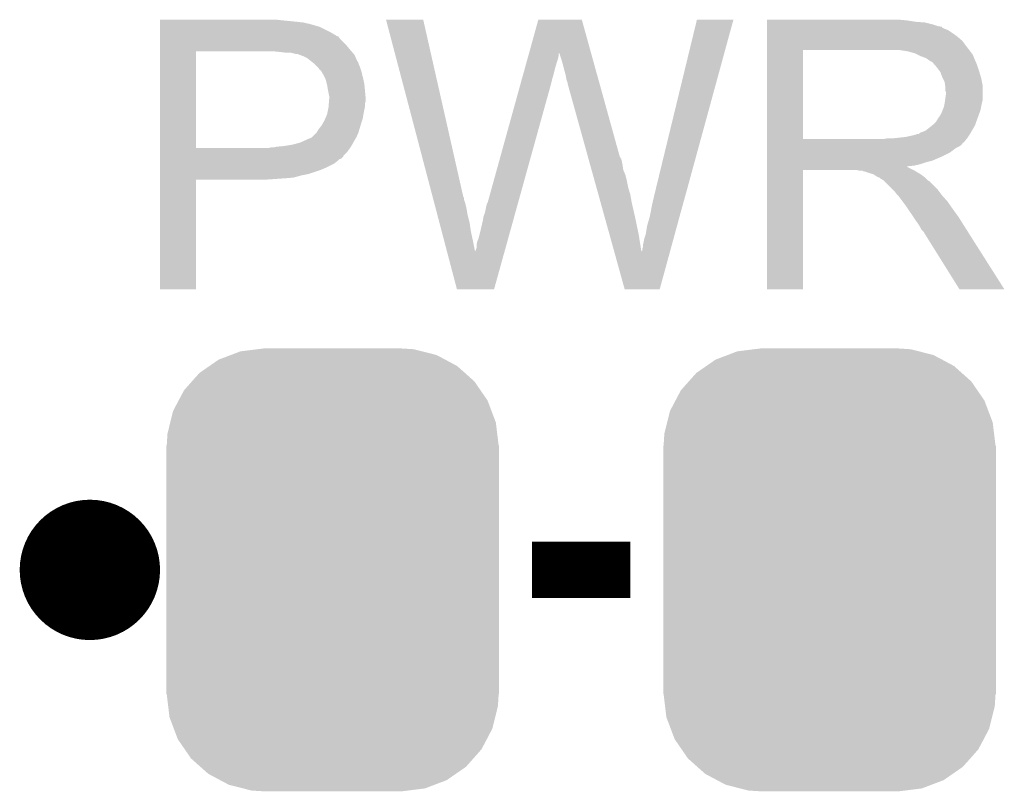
# Model space of a CAD drawing. Extents: x -0.05 to 0.95, y -0.15 to 2.1.
# Tile 8 of 28: x 0.46 to 0.6, y 0.03 to 0.14. Entities that reach past the tile are written whole.
import ezdxf

# ---------------------------------------------------------------- set-up
doc = ezdxf.new("R2010")
doc.units = 0
doc.layers.get('0').update_dxf_attribs({"linetype": 'CONTINUOUS'})
doc.layers.add('ENOCEAN_5_CLICK_V101_GTO', color=14, linetype='CONTINUOUS')
doc.layers.add('ENOCEAN_5_CLICK_V101_GTS', color=12, linetype='CONTINUOUS')

# ---------------------------------------------------------------- blocks, each defined once
blk = doc.blocks.new('CUSTOM_65')
for points in [[(-0.01451, 0.03062), (-0.01315, 0.03114), (0.01479, 0.03062), (0.01274, 0.03114)], [(-0.01315, 0.03114), (-0.01076, 0.03144), (0.01274, 0.03114), (0.01157, 0.03144)], [(-0.01076, 0.03144), (-0.00985, 0.03155), (0.01157, 0.03144), (0.00985, 0.03155)], [(-0.01755, 0.02906), (-0.01625, 0.02996), (0.01772, 0.02906), (0.01604, 0.02996)], [(-0.01625, 0.02996), (-0.01451, 0.03062), (0.01604, 0.02996), (0.01479, 0.03062)], [(-0.02007, 0.02685), (-0.01898, 0.02807), (0.0202, 0.02685), (0.01884, 0.02807)], [(-0.01898, 0.02807), (-0.01755, 0.02906), (0.01884, 0.02807), (0.01772, 0.02906)], [(-0.02119, 0.02558), (-0.02007, 0.02685), (0.02107, 0.02558), (0.0202, 0.02685)], [(-0.02197, 0.02411), (-0.02119, 0.02558), (0.02208, 0.02411), (0.02107, 0.02558)], [(-0.02274, 0.02264), (-0.02197, 0.02411), (0.02263, 0.02264), (0.02208, 0.02411)], [(-0.02315, 0.021), (-0.02274, 0.02264), (0.02325, 0.021), (0.02263, 0.02264)], [(-0.02354, 0.01942), (-0.02315, 0.021), (0.02344, 0.01942), (0.02325, 0.021)], [(-0.02365, 0.0177), (-0.02354, 0.01942), (0.02365, 0.0177), (0.02344, 0.01942)], [(-0.0237, -0.0177), (-0.0237, 0.0177), (0.0237, -0.0177), (0.0237, 0.0177)], [(-0.02344, -0.01942), (-0.02365, -0.0177), (0.02354, -0.01942), (0.02365, -0.0177)], [(-0.02325, -0.021), (-0.02344, -0.01942), (0.02315, -0.021), (0.02354, -0.01942)], [(-0.02263, -0.02264), (-0.02325, -0.021), (0.02274, -0.02264), (0.02315, -0.021)], [(-0.02208, -0.02411), (-0.02263, -0.02264), (0.02197, -0.02411), (0.02274, -0.02264)], [(-0.02107, -0.02558), (-0.02208, -0.02411), (0.02119, -0.02558), (0.02197, -0.02411)], [(-0.0202, -0.02685), (-0.02107, -0.02558), (0.02007, -0.02685), (0.02119, -0.02558)], [(-0.01884, -0.02807), (-0.0202, -0.02685), (0.01898, -0.02807), (0.02007, -0.02685)], [(-0.01772, -0.02906), (-0.01884, -0.02807), (0.01755, -0.02906), (0.01898, -0.02807)], [(-0.01604, -0.02996), (-0.01772, -0.02906), (0.01625, -0.02996), (0.01755, -0.02906)], [(-0.01479, -0.03062), (-0.01604, -0.02996), (0.01451, -0.03062), (0.01625, -0.02996)], [(-0.01274, -0.03114), (-0.01479, -0.03062), (0.01315, -0.03114), (0.01451, -0.03062)], [(-0.01157, -0.03144), (-0.01274, -0.03114), (0.01076, -0.03144), (0.01315, -0.03114)], [(-0.00985, -0.03155), (-0.01157, -0.03144), (0.00985, -0.03155), (0.01076, -0.03144)]]:
    blk.add_solid(points)

msp = doc.modelspace()

# ---------------------------------------------------------------- linework, layer by layer
at = {"layer": 'ENOCEAN_5_CLICK_V101_GTO', "const_width": 0.01}
msp.add_lwpolyline([(0.466, 0.065, 1), (0.476, 0.065, 1)], format="xyb", close=True, dxfattribs=at)
at = {"layer": 'ENOCEAN_5_CLICK_V101_GTO', "const_width": 0.008}
msp.add_lwpolyline([(0.534, 0.065), (0.548, 0.065)], dxfattribs=at)
at = {"layer": 'ENOCEAN_5_CLICK_V101_GTO'}
for points in [[(0.481, 0.1433), (0.481, 0.1434), (0.4985, 0.1433), (0.4976, 0.1434)], [(0.481, 0.1431), (0.481, 0.1433), (0.5005, 0.1431), (0.4985, 0.1433)], [(0.51983, 0.1182), (0.5132, 0.1434), (0.5242, 0.1182), (0.5185, 0.1434)], [(0.5132, 0.1434), (0.5132, 0.1434), (0.5185, 0.1434), (0.5132, 0.1434)], [(0.5336, 0.1387), (0.5349, 0.1434), (0.5424, 0.1387), (0.5411, 0.1434)], [(0.5349, 0.1434), (0.5349, 0.1434), (0.5411, 0.1434), (0.5349, 0.1434)], [(0.5515, 0.1187), (0.5575, 0.1434), (0.55595, 0.1187), (0.5627, 0.1434)], [(0.5575, 0.1434), (0.5575, 0.1434), (0.5627, 0.1434), (0.5575, 0.1434)], [(0.5675, 0.1433), (0.5675, 0.1434), (0.5874, 0.1433), (0.5863, 0.1434)], [(0.5675, 0.1431), (0.5675, 0.1433), (0.5887, 0.1431), (0.5874, 0.1433)], [(0.481, 0.143), (0.481, 0.1431), (0.5013, 0.143), (0.5005, 0.1431)], [(0.481, 0.1429), (0.481, 0.143), (0.5018, 0.1429), (0.5014, 0.143)], [(0.481, 0.1428), (0.481, 0.1429), (0.5023, 0.1428), (0.5018, 0.1429)], [(0.481, 0.1424), (0.481, 0.1428), (0.5037, 0.1424), (0.5023, 0.1428)], [(0.481, 0.1416), (0.481, 0.1424), (0.5053, 0.1416), (0.5037, 0.1424)], [(0.5675, 0.143), (0.5675, 0.1431), (0.59, 0.143), (0.5887, 0.1431)], [(0.5675, 0.1427), (0.5675, 0.143), (0.5912, 0.1427), (0.59, 0.143)], [(0.5675, 0.1425), (0.5675, 0.1427), (0.5918, 0.1425), (0.5912, 0.1427)], [(0.5675, 0.1424), (0.5675, 0.1425), (0.5923, 0.1424), (0.5918, 0.1425)], [(0.5675, 0.1423), (0.5675, 0.1424), (0.5924, 0.1423), (0.5924, 0.1424)], [(0.5675, 0.1424), (0.5675, 0.1424), (0.5924, 0.1424), (0.5923, 0.1424)], [(0.5675, 0.1421), (0.5675, 0.1423), (0.5928, 0.1421), (0.5924, 0.1423)], [(0.5675, 0.1419), (0.5675, 0.1421), (0.5933, 0.1419), (0.5928, 0.1421)], [(0.5675, 0.1415), (0.5675, 0.1419), (0.5939, 0.1415), (0.5933, 0.1419)], [(0.481, 0.1412), (0.481, 0.1416), (0.506, 0.1412), (0.5053, 0.1416)], [(0.481, 0.1411), (0.481, 0.1412), (0.5061, 0.1411), (0.506, 0.1412)], [(0.481, 0.141), (0.481, 0.1411), (0.5064, 0.141), (0.5061, 0.1411)], [(0.481, 0.1406), (0.481, 0.141), (0.5067, 0.1406), (0.5064, 0.141)], [(0.481, 0.1397), (0.481, 0.1406), (0.5076, 0.1397), (0.5067, 0.1406)], [(0.5675, 0.141), (0.5675, 0.1415), (0.5946, 0.141), (0.5939, 0.1415)], [(0.5675, 0.1404), (0.5675, 0.141), (0.5953, 0.1404), (0.5946, 0.141)], [(0.5675, 0.1396), (0.5675, 0.1404), (0.5959, 0.1396), (0.5953, 0.1404)], [(0.481, 0.1391), (0.481, 0.1397), (0.5081, 0.1391), (0.5076, 0.1397)], [(0.481, 0.1389), (0.481, 0.1391), (0.50827, 0.1389), (0.5081, 0.1391)], [(0.481, 0.1251), (0.481, 0.1389), (0.4861, 0.1251), (0.4861, 0.1389)], [(0.4981, 0.1388), (0.4971, 0.1389), (0.50836, 0.1388), (0.50827, 0.1389)], [(0.5675, 0.1391), (0.5675, 0.1396), (0.59629, 0.1391), (0.5959, 0.1396)], [(0.5675, 0.1264), (0.5675, 0.1391), (0.5726, 0.1264), (0.5726, 0.1391)], [(0.5675, 0.1391), (0.5675, 0.1391), (0.5726, 0.1391), (0.5847, 0.1391)], [(0.5875, 0.1389), (0.5862, 0.1391), (0.59644, 0.1389), (0.59629, 0.1391)], [(0.58823, 0.1387), (0.5875, 0.1389), (0.5966, 0.1387), (0.59644, 0.1389)], [(0.4989, 0.1387), (0.4981, 0.1388), (0.50844, 0.1387), (0.50836, 0.1388)], [(0.5004, 0.1385), (0.4996, 0.1387), (0.50861, 0.1385), (0.50844, 0.1387)], [(0.50087, 0.1384), (0.5006, 0.1385), (0.5087, 0.1384), (0.50861, 0.1385)], [(0.5014, 0.1382), (0.50087, 0.1384), (0.50879, 0.1382), (0.5087, 0.1384)], [(0.502, 0.1379), (0.5014, 0.1382), (0.50892, 0.1379), (0.50879, 0.1382)], [(0.5025, 0.1375), (0.502, 0.1379), (0.5091, 0.1375), (0.50892, 0.1379)], [(0.50263, 0.1374), (0.5025, 0.1375), (0.5092, 0.1374), (0.5091, 0.1375)], [(0.53318, 0.1372), (0.53335, 0.1378), (0.5375, 0.1372), (0.5377, 0.1378)], [(0.53335, 0.1378), (0.53349, 0.1383), (0.5377, 0.1378), (0.5378, 0.1383)], [(0.53349, 0.1383), (0.53357, 0.1386), (0.5378, 0.1383), (0.5378, 0.1386)], [(0.53357, 0.1386), (0.5336, 0.1387), (0.5378, 0.1386), (0.5379, 0.1387)], [(0.5379, 0.1386), (0.5379, 0.1387), (0.54243, 0.1386), (0.5424, 0.1387)], [(0.5382, 0.1377), (0.5379, 0.1386), (0.54268, 0.1377), (0.54243, 0.1386)], [(0.5384, 0.137), (0.5382, 0.1377), (0.54287, 0.137), (0.54268, 0.1377)], [(0.5886, 0.1386), (0.58823, 0.1387), (0.5966, 0.1386), (0.5966, 0.1387)], [(0.5894, 0.1382), (0.5886, 0.1386), (0.5969, 0.1382), (0.5967, 0.1386)], [(0.5886, 0.1386), (0.5886, 0.1386), (0.5967, 0.1386), (0.5966, 0.1386)], [(0.5902, 0.1379), (0.5894, 0.1382), (0.59702, 0.1379), (0.5969, 0.1382)], [(0.59047, 0.1377), (0.5902, 0.1379), (0.5971, 0.1377), (0.59702, 0.1379)], [(0.5906, 0.1376), (0.59047, 0.1377), (0.59714, 0.1376), (0.5971, 0.1377)], [(0.5909, 0.1374), (0.5906, 0.1376), (0.59723, 0.1374), (0.59714, 0.1376)], [(0.503, 0.1371), (0.50263, 0.1374), (0.5093, 0.1371), (0.5092, 0.1374)], [(0.5035, 0.1366), (0.503, 0.1371), (0.5095, 0.1366), (0.5093, 0.1371)], [(0.5036, 0.1365), (0.5035, 0.1366), (0.50953, 0.1365), (0.5095, 0.1366)], [(0.5038, 0.1362), (0.5036, 0.1365), (0.50963, 0.1362), (0.50953, 0.1365)], [(0.50401, 0.136), (0.5039, 0.1362), (0.5097, 0.136), (0.50963, 0.1362)], [(0.53277, 0.1357), (0.53299, 0.1365), (0.5371, 0.1357), (0.5373, 0.1365)], [(0.53299, 0.1365), (0.53318, 0.1372), (0.5373, 0.1365), (0.5375, 0.1372)], [(0.5386, 0.1362), (0.5384, 0.137), (0.54309, 0.1362), (0.54287, 0.137)], [(0.5388, 0.1355), (0.5386, 0.1362), (0.54329, 0.1355), (0.54309, 0.1362)], [(0.59135, 0.137), (0.591, 0.1374), (0.5974, 0.137), (0.59723, 0.1374)], [(0.5917, 0.1366), (0.59135, 0.137), (0.59753, 0.1366), (0.5974, 0.137)], [(0.59206, 0.1361), (0.5917, 0.1366), (0.5977, 0.1361), (0.59753, 0.1366)], [(0.5922, 0.1359), (0.59206, 0.1361), (0.59776, 0.1359), (0.5977, 0.1361)], [(0.5043, 0.1355), (0.50401, 0.136), (0.50982, 0.1355), (0.5097, 0.136)], [(0.50445, 0.1352), (0.5043, 0.1355), (0.5099, 0.1352), (0.50982, 0.1355)], [(0.5046, 0.1349), (0.50445, 0.1352), (0.50997, 0.1349), (0.5099, 0.1352)], [(0.50475, 0.1343), (0.5046, 0.1349), (0.5101, 0.1343), (0.50997, 0.1349)], [(0.53235, 0.1342), (0.53257, 0.135), (0.5367, 0.1342), (0.5369, 0.135)], [(0.53257, 0.135), (0.53277, 0.1357), (0.5369, 0.135), (0.5371, 0.1357)], [(0.5389, 0.1349), (0.5388, 0.1355), (0.54345, 0.1349), (0.54329, 0.1355)], [(0.539, 0.1346), (0.5389, 0.1349), (0.54354, 0.1346), (0.54345, 0.1349)], [(0.5925, 0.1351), (0.5922, 0.1359), (0.598, 0.1351), (0.59776, 0.1359)], [(0.5928, 0.1345), (0.5925, 0.1351), (0.59812, 0.1345), (0.598, 0.1351)], [(0.5048, 0.1341), (0.50475, 0.1343), (0.51012, 0.1341), (0.5101, 0.1343)], [(0.5049, 0.1335), (0.5048, 0.1341), (0.51018, 0.1335), (0.51012, 0.1341)], [(0.50494, 0.1333), (0.5049, 0.1335), (0.5102, 0.1333), (0.51018, 0.1335)], [(0.5051, 0.1325), (0.50494, 0.1333), (0.51027, 0.1325), (0.5102, 0.1333)], [(0.5277, 0.1174), (0.53235, 0.1342), (0.53204, 0.1174), (0.5367, 0.1342)], [(0.5391, 0.1344), (0.539, 0.1346), (0.54359, 0.1344), (0.54354, 0.1346)], [(0.5391, 0.1342), (0.5391, 0.1344), (0.54365, 0.1342), (0.54359, 0.1344)], [(0.54196, 0.1239), (0.5391, 0.1342), (0.5465, 0.1239), (0.54365, 0.1342)], [(0.59286, 0.1341), (0.5928, 0.1345), (0.5982, 0.1341), (0.59812, 0.1345)], [(0.5929, 0.1338), (0.59286, 0.1341), (0.5982, 0.1338), (0.5982, 0.1341)], [(0.5929, 0.1333), (0.5929, 0.1338), (0.5982, 0.1333), (0.5982, 0.1338)], [(0.593, 0.133), (0.5929, 0.1333), (0.5982, 0.133), (0.5982, 0.1333)], [(0.50508, 0.1318), (0.5051, 0.1321), (0.5103, 0.1318), (0.5103, 0.1321)], [(0.5051, 0.1322), (0.5051, 0.1325), (0.5103, 0.1322), (0.51027, 0.1325)], [(0.5051, 0.1321), (0.5051, 0.1322), (0.5103, 0.1321), (0.5103, 0.1322)], [(0.5928, 0.1315), (0.59286, 0.1319), (0.5981, 0.1315), (0.5982, 0.1319)], [(0.59286, 0.1319), (0.593, 0.1329), (0.5982, 0.1319), (0.5982, 0.1329)], [(0.593, 0.1329), (0.593, 0.133), (0.5982, 0.1329), (0.5982, 0.133)], [(0.50482, 0.13), (0.505, 0.1309), (0.51, 0.13), (0.51018, 0.1309)], [(0.505, 0.1309), (0.50501, 0.131), (0.51018, 0.1309), (0.5102, 0.131)], [(0.50501, 0.131), (0.50504, 0.1314), (0.5102, 0.131), (0.5102, 0.1314)], [(0.50504, 0.1314), (0.50508, 0.1318), (0.5102, 0.1314), (0.5103, 0.1318)], [(0.5923, 0.13), (0.5925, 0.1305), (0.59772, 0.13), (0.5979, 0.1305)], [(0.5925, 0.1305), (0.5927, 0.131), (0.5979, 0.1305), (0.598, 0.131)], [(0.5927, 0.131), (0.5928, 0.1315), (0.598, 0.131), (0.5981, 0.1315)], [(0.5044, 0.129), (0.50458, 0.1294), (0.50978, 0.129), (0.5099, 0.1294)], [(0.50458, 0.1294), (0.5048, 0.1299), (0.5099, 0.1294), (0.50998, 0.1299)], [(0.5048, 0.1299), (0.50482, 0.13), (0.50998, 0.1299), (0.51, 0.13)], [(0.5916, 0.1289), (0.5919, 0.1294), (0.59732, 0.1289), (0.5975, 0.1294)], [(0.5919, 0.1294), (0.592, 0.1295), (0.5975, 0.1294), (0.59754, 0.1295)], [(0.592, 0.1295), (0.5921, 0.1297), (0.59754, 0.1295), (0.59761, 0.1297)], [(0.5921, 0.1297), (0.5923, 0.13), (0.59761, 0.1297), (0.59772, 0.13)], [(0.50336, 0.1274), (0.5036, 0.1278), (0.5093, 0.1274), (0.50941, 0.1278)], [(0.5036, 0.1278), (0.50384, 0.1281), (0.50941, 0.1278), (0.5095, 0.1281)], [(0.50384, 0.1281), (0.504, 0.1283), (0.5095, 0.1281), (0.50956, 0.1283)], [(0.504, 0.1283), (0.5044, 0.129), (0.50956, 0.1283), (0.50978, 0.129)], [(0.5901, 0.1276), (0.59097, 0.1283), (0.59669, 0.1276), (0.5971, 0.1283)], [(0.59097, 0.1283), (0.5911, 0.1284), (0.5971, 0.1283), (0.59714, 0.1284)], [(0.5911, 0.1284), (0.5916, 0.1289), (0.59714, 0.1284), (0.59732, 0.1289)], [(0.501, 0.1259), (0.5021, 0.1264), (0.50854, 0.1259), (0.50883, 0.1264)], [(0.5021, 0.1264), (0.5026, 0.1266), (0.50883, 0.1264), (0.50894, 0.1266)], [(0.5026, 0.1266), (0.5027, 0.1267), (0.50894, 0.1266), (0.509, 0.1267)], [(0.5027, 0.1267), (0.5033, 0.1273), (0.509, 0.1267), (0.50926, 0.1273)], [(0.5033, 0.1273), (0.50336, 0.1274), (0.50926, 0.1273), (0.5093, 0.1274)], [(0.5675, 0.126), (0.5675, 0.1264), (0.5956, 0.126), (0.59592, 0.1264)], [(0.5675, 0.1264), (0.5675, 0.1264), (0.5841, 0.1264), (0.5726, 0.1264)], [(0.5841, 0.1264), (0.5847, 0.1265), (0.59592, 0.1264), (0.596, 0.1265)], [(0.5855, 0.1265), (0.5873, 0.1267), (0.596, 0.1265), (0.59613, 0.1267)], [(0.5873, 0.1267), (0.5882, 0.1269), (0.59613, 0.1267), (0.59627, 0.1269)], [(0.5882, 0.1269), (0.5889, 0.1271), (0.59627, 0.1269), (0.5964, 0.1271)], [(0.5891, 0.1271), (0.5893, 0.1273), (0.5964, 0.1271), (0.59652, 0.1273)], [(0.5893, 0.1273), (0.5896, 0.1274), (0.59652, 0.1273), (0.59657, 0.1274)], [(0.5896, 0.1274), (0.5901, 0.1276), (0.59657, 0.1274), (0.59669, 0.1276)], [(0.481, 0.1246), (0.481, 0.1251), (0.5077, 0.1246), (0.50806, 0.1251)], [(0.481, 0.1251), (0.481, 0.1251), (0.4964, 0.1251), (0.4861, 0.1251)], [(0.4964, 0.1251), (0.4968, 0.1252), (0.50806, 0.1251), (0.50813, 0.1252)], [(0.4972, 0.1252), (0.4976, 0.1253), (0.50813, 0.1252), (0.5082, 0.1253)], [(0.4976, 0.1253), (0.4987, 0.1254), (0.5082, 0.1253), (0.50826, 0.1254)], [(0.4987, 0.1254), (0.4999, 0.1256), (0.50826, 0.1254), (0.50837, 0.1256)], [(0.4999, 0.1256), (0.501, 0.1259), (0.50837, 0.1256), (0.50854, 0.1259)], [(0.5675, 0.1259), (0.5675, 0.126), (0.5955, 0.1259), (0.5956, 0.126)], [(0.5675, 0.1257), (0.5675, 0.1259), (0.5953, 0.1257), (0.5954, 0.1259)], [(0.5675, 0.1259), (0.5675, 0.1259), (0.5954, 0.1259), (0.5955, 0.1259)], [(0.5675, 0.1255), (0.5675, 0.1257), (0.5951, 0.1255), (0.5953, 0.1257)], [(0.5675, 0.1253), (0.5675, 0.1255), (0.5948, 0.1253), (0.5951, 0.1255)], [(0.5675, 0.1251), (0.5675, 0.1253), (0.5944, 0.1251), (0.5948, 0.1253)], [(0.5675, 0.1245), (0.5675, 0.1251), (0.5936, 0.1245), (0.5944, 0.1251)], [(0.481, 0.124), (0.481, 0.1246), (0.5071, 0.124), (0.5077, 0.1246)], [(0.481, 0.1239), (0.481, 0.124), (0.5071, 0.1239), (0.5071, 0.124)], [(0.481, 0.1236), (0.481, 0.1239), (0.5068, 0.1236), (0.5071, 0.1239)], [(0.481, 0.1235), (0.481, 0.1236), (0.5065, 0.1235), (0.5068, 0.1236)], [(0.481, 0.1232), (0.481, 0.1235), (0.5062, 0.1232), (0.5065, 0.1235)], [(0.54204, 0.1236), (0.54196, 0.1239), (0.5467, 0.1236), (0.5465, 0.1239)], [(0.54215, 0.1232), (0.54204, 0.1236), (0.5468, 0.1232), (0.5467, 0.1236)], [(0.5675, 0.1239), (0.5675, 0.1245), (0.5924, 0.1239), (0.5936, 0.1245)], [(0.5675, 0.1233), (0.5675, 0.1239), (0.591, 0.1233), (0.5924, 0.1239)], [(0.481, 0.1229), (0.481, 0.1232), (0.5058, 0.1229), (0.5062, 0.1232)], [(0.481, 0.1223), (0.481, 0.1229), (0.5046, 0.1223), (0.5058, 0.1229)], [(0.481, 0.122), (0.481, 0.1223), (0.5039, 0.122), (0.5046, 0.1223)], [(0.54229, 0.1227), (0.54215, 0.1232), (0.5469, 0.1227), (0.5468, 0.1232)], [(0.54248, 0.122), (0.54229, 0.1227), (0.547, 0.122), (0.5469, 0.1227)], [(0.5675, 0.1231), (0.5675, 0.1233), (0.5902, 0.1231), (0.591, 0.1233)], [(0.5675, 0.1228), (0.5675, 0.1231), (0.5893, 0.1228), (0.5902, 0.1231)], [(0.5675, 0.1226), (0.5675, 0.1228), (0.5884, 0.1226), (0.5893, 0.1228)], [(0.5675, 0.1225), (0.5675, 0.1226), (0.5874, 0.1225), (0.5884, 0.1226)], [(0.5675, 0.1224), (0.5675, 0.1225), (0.5875, 0.1224), (0.5874, 0.1225)], [(0.5675, 0.122), (0.5675, 0.1224), (0.5883, 0.122), (0.5875, 0.1224)], [(0.481, 0.1214), (0.481, 0.122), (0.5021, 0.1214), (0.5039, 0.122)], [(0.481, 0.1212), (0.481, 0.1214), (0.5011, 0.1212), (0.5021, 0.1214)], [(0.481, 0.1209), (0.481, 0.1212), (0.5, 0.1209), (0.5011, 0.1212)], [(0.481, 0.1208), (0.481, 0.1209), (0.4988, 0.1208), (0.5, 0.1209)], [(0.481, 0.1207), (0.481, 0.1208), (0.4974, 0.1207), (0.4988, 0.1208)], [(0.481, 0.1206), (0.481, 0.1207), (0.4959, 0.1206), (0.4974, 0.1207)], [(0.54268, 0.1213), (0.54248, 0.122), (0.5473, 0.1213), (0.547, 0.122)], [(0.5429, 0.1205), (0.54268, 0.1213), (0.5475, 0.1205), (0.5473, 0.1213)], [(0.5675, 0.105), (0.5675, 0.122), (0.5726, 0.105), (0.5726, 0.122)], [(0.5675, 0.122), (0.5675, 0.122), (0.5726, 0.122), (0.5802, 0.122)], [(0.5806, 0.1219), (0.5802, 0.122), (0.5885, 0.1219), (0.5883, 0.122)], [(0.5812, 0.1218), (0.5811, 0.1219), (0.58867, 0.1218), (0.5885, 0.1219)], [(0.5822, 0.1215), (0.5813, 0.1218), (0.58917, 0.1215), (0.58867, 0.1218)], [(0.5826, 0.1214), (0.5822, 0.1215), (0.58933, 0.1214), (0.58917, 0.1215)], [(0.58275, 0.1213), (0.5826, 0.1214), (0.5895, 0.1213), (0.58933, 0.1214)], [(0.5832, 0.121), (0.58275, 0.1213), (0.58988, 0.121), (0.5895, 0.1213)], [(0.5835, 0.1209), (0.5832, 0.121), (0.59, 0.1209), (0.58988, 0.121)], [(0.5836, 0.1208), (0.5836, 0.1209), (0.5901, 0.1208), (0.59, 0.1209)], [(0.5841, 0.1205), (0.5836, 0.1208), (0.5904, 0.1205), (0.5901, 0.1208)], [(0.481, 0.105), (0.481, 0.1206), (0.4861, 0.105), (0.4861, 0.1206)], [(0.481, 0.1206), (0.481, 0.1206), (0.4861, 0.1206), (0.4959, 0.1206)], [(0.54318, 0.1195), (0.5429, 0.1205), (0.5477, 0.1195), (0.5475, 0.1205)], [(0.54346, 0.1185), (0.54318, 0.1195), (0.548, 0.1185), (0.5477, 0.1195)], [(0.5842, 0.1204), (0.5841, 0.1205), (0.5906, 0.1204), (0.5904, 0.1205)], [(0.5854, 0.1192), (0.5842, 0.1204), (0.5918, 0.1192), (0.5906, 0.1204)], [(0.51988, 0.118), (0.51983, 0.1182), (0.5243, 0.118), (0.5242, 0.1182)], [(0.51993, 0.1178), (0.51988, 0.118), (0.5243, 0.1178), (0.5243, 0.118)], [(0.54376, 0.1174), (0.54346, 0.1185), (0.5482, 0.1174), (0.548, 0.1185)], [(0.5511, 0.117), (0.5515, 0.1187), (0.55548, 0.117), (0.55595, 0.1187)], [(0.5857, 0.1189), (0.5854, 0.1192), (0.59203, 0.1189), (0.5918, 0.1192)], [(0.586, 0.1185), (0.5857, 0.1189), (0.59232, 0.1185), (0.59203, 0.1189)], [(0.5861, 0.1184), (0.586, 0.1185), (0.5924, 0.1184), (0.59232, 0.1185)], [(0.5862, 0.1183), (0.5861, 0.1184), (0.59249, 0.1183), (0.5924, 0.1184)], [(0.5868, 0.1175), (0.5862, 0.1183), (0.5932, 0.1175), (0.59249, 0.1183)], [(0.52009, 0.1172), (0.51993, 0.1178), (0.5245, 0.1172), (0.5243, 0.1178)], [(0.5202, 0.1168), (0.52009, 0.1172), (0.5246, 0.1168), (0.5245, 0.1172)], [(0.52033, 0.1163), (0.5202, 0.1168), (0.5247, 0.1163), (0.5246, 0.1168)], [(0.5273, 0.1159), (0.5275, 0.1169), (0.53162, 0.1159), (0.5319, 0.1169)], [(0.5275, 0.1169), (0.5276, 0.1172), (0.5319, 0.1169), (0.53198, 0.1172)], [(0.5276, 0.1172), (0.5277, 0.1174), (0.53198, 0.1172), (0.53204, 0.1174)], [(0.54437, 0.1152), (0.54376, 0.1174), (0.5487, 0.1152), (0.5482, 0.1174)], [(0.5508, 0.1154), (0.5511, 0.117), (0.55504, 0.1154), (0.55548, 0.117)], [(0.5874, 0.1167), (0.5868, 0.1175), (0.59376, 0.1167), (0.5932, 0.1175)], [(0.58753, 0.1165), (0.5874, 0.1167), (0.5939, 0.1165), (0.59376, 0.1167)], [(0.58827, 0.1154), (0.58753, 0.1165), (0.5947, 0.1154), (0.5939, 0.1165)], [(0.52049, 0.1157), (0.52033, 0.1163), (0.5248, 0.1157), (0.5247, 0.1163)], [(0.5208, 0.1145), (0.52049, 0.1157), (0.5251, 0.1145), (0.5248, 0.1157)], [(0.527, 0.1148), (0.5271, 0.1154), (0.53132, 0.1148), (0.53148, 0.1154)], [(0.5271, 0.1154), (0.5273, 0.1159), (0.53148, 0.1154), (0.53162, 0.1159)], [(0.54504, 0.1128), (0.54437, 0.1152), (0.5492, 0.1128), (0.5487, 0.1152)], [(0.5504, 0.114), (0.5508, 0.1154), (0.55466, 0.114), (0.55504, 0.1154)], [(0.5886, 0.1149), (0.58827, 0.1154), (0.59502, 0.1149), (0.5947, 0.1154)], [(0.52114, 0.1132), (0.5208, 0.1145), (0.5253, 0.1132), (0.5251, 0.1145)], [(0.5267, 0.1135), (0.527, 0.1148), (0.53096, 0.1135), (0.53132, 0.1148)], [(0.5502, 0.1128), (0.5504, 0.114), (0.55433, 0.1128), (0.55466, 0.114)], [(0.5891, 0.1142), (0.5886, 0.1149), (0.59546, 0.1142), (0.59502, 0.1149)], [(0.5895, 0.1135), (0.5891, 0.1142), (0.59591, 0.1135), (0.59546, 0.1142)], [(0.52151, 0.1118), (0.52114, 0.1132), (0.5256, 0.1118), (0.5253, 0.1132)], [(0.5262, 0.1118), (0.5264, 0.1123), (0.53049, 0.1118), (0.53062, 0.1123)], [(0.5264, 0.1123), (0.5267, 0.1135), (0.53062, 0.1123), (0.53096, 0.1135)], [(0.54573, 0.11031), (0.54504, 0.1128), (0.5496, 0.11031), (0.5492, 0.1128)], [(0.55, 0.1122), (0.5502, 0.1128), (0.55417, 0.1122), (0.55433, 0.1128)], [(0.5898, 0.1132), (0.5895, 0.1135), (0.5961, 0.1132), (0.59591, 0.1135)], [(0.5899, 0.113), (0.5898, 0.1132), (0.59622, 0.113), (0.5961, 0.1132)], [(0.5949, 0.105), (0.5899, 0.113), (0.6013, 0.105), (0.59622, 0.113)], [(0.5219, 0.11031), (0.52151, 0.1118), (0.5259, 0.11031), (0.5256, 0.1118)], [(0.526, 0.1106), (0.5261, 0.1109), (0.53015, 0.1106), (0.53024, 0.1109)], [(0.5261, 0.1113), (0.5262, 0.1118), (0.53035, 0.1113), (0.53049, 0.1118)], [(0.5261, 0.1109), (0.5261, 0.1113), (0.53024, 0.1109), (0.53035, 0.1113)], [(0.5497, 0.1107), (0.5498, 0.111), (0.55376, 0.1107), (0.55384, 0.111)], [(0.5498, 0.1113), (0.5499, 0.1117), (0.55392, 0.1113), (0.55403, 0.1117)], [(0.5498, 0.111), (0.5498, 0.1113), (0.55384, 0.111), (0.55392, 0.1113)], [(0.5499, 0.1117), (0.55, 0.1122), (0.55403, 0.1117), (0.55417, 0.1122)], [(0.5233, 0.105), (0.5219, 0.11031), (0.5286, 0.105), (0.53007, 0.11031)], [(0.5259, 0.1104), (0.526, 0.1106), (0.5301, 0.1104), (0.53015, 0.1106)], [(0.5259, 0.11031), (0.5259, 0.1104), (0.53007, 0.11031), (0.5301, 0.1104)], [(0.5472, 0.105), (0.54573, 0.11031), (0.5522, 0.105), (0.55365, 0.11031)], [(0.5496, 0.1104), (0.5497, 0.1105), (0.55368, 0.1104), (0.5537, 0.1105)], [(0.5496, 0.11031), (0.5496, 0.1104), (0.55365, 0.11031), (0.55368, 0.1104)], [(0.5497, 0.1105), (0.5497, 0.1107), (0.5537, 0.1105), (0.55376, 0.1107)], [(0.6013, 0.105), (0.6013, 0.105), (0.6013, 0.105), (0.5949, 0.105)]]:
    msp.add_solid(points, dxfattribs=at)

# ---------------------------------------------------------------- block references
at = {"layer": 'ENOCEAN_5_CLICK_V101_GTS'}
for p in [(0.5056, 0.065), (0.5764, 0.065)]:
    msp.add_blockref('CUSTOM_65', p, dxfattribs=at)

doc.saveas('drawing.dxf')
